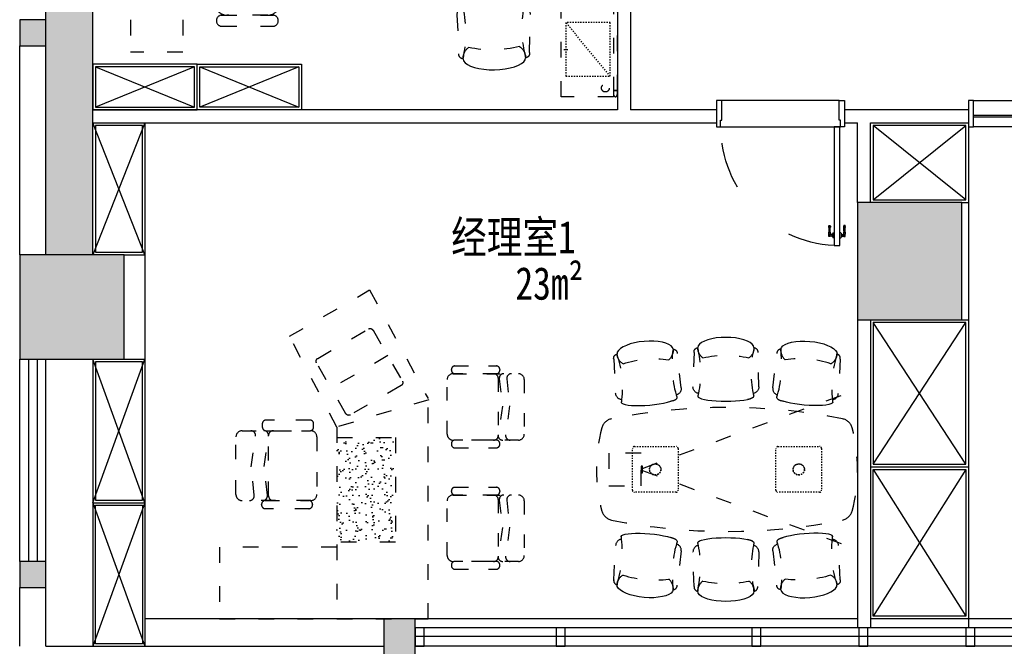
# Model space of a CAD drawing. Header units: millimetres. Extents: x -539149 to -534375, y 505028 to 505469.
# Tile 28 of 135: x -537279 to -537204, y 505133 to 505181. Entities that reach past the tile are written whole.
import ezdxf

# ---------------------------------------------------------------- set-up
doc = ezdxf.new("R2010")
doc.units = ezdxf.units.MM
doc.header["$LTSCALE"] = 10
for name, pattern in [('ACAD_ISO03W100', [30, 12, -18]), ('HIDDEN', [0.375, 0.25, -0.125]), ('HIDDEN2', [0.1875, 0.125, -0.0625])]:
    doc.linetypes.add(name, pattern=pattern)
for name, color, linetype in [('A-建筑-原墙体', 2, 'Continuous'), ('A-建筑-新增墙体', 3, 'Continuous'), ('A-建筑-柱子、剪力墙', 251, 'Continuous'), ('A-建筑-窗户', 4, 'Continuous'), ('B-平面-到顶家具', 30, 'Continuous'), ('B-平面-到顶家具H', 30, 'Continuous'), ('B-平面-到顶装饰造型线', 6, 'Continuous'), ('B-平面-固定家具M', 30, 'Continuous'), ('B-平面-完成面造型线', 6, 'Continuous'), ('B-平面-家具L', 30, 'Continuous'), ('B-平面-活动家具', 30, 'ACAD_ISO03W100'), ('B-平面-门', 4, 'Continuous'), ('B-平面-门洞线', 8, 'Continuous'), ('E-填充', 251, 'Continuous'), ('E-文本', 7, 'Continuous'), ('家具', 1, 'Continuous')]:
    doc.layers.add(name, color=color, linetype=linetype)
doc.styles.add('宋体', font='txt', dxfattribs={"width": 1.1})

# ---------------------------------------------------------------- blocks, each defined once
blk = doc.blocks.new('_FZH')
at = {"layer": 'A-建筑-原墙体'}
blk.add_lwpolyline([(-0.5, -0.5), (0.5, -0.5), (0.5, 0.5), (-0.5, 0.5)], close=True, dxfattribs=at)
at = {"layer": 'A-建筑-柱子、剪力墙'}
blk.add_solid([(-0.5, -0.5), (0.5, -0.5), (-0.5, 0.5), (0.5, 0.5)], dxfattribs=at)
blk = doc.blocks.new('A$C59FD1085')
at = {"layer": 'B-平面-活动家具'}
for p, q in [((143.9, 689.1), (631.3, 689.1)), ((90.6, 53.2), (90.6, 635.9)), ((684.5, 635.9), (684.5, 53.2)), ((393.8, 240.1), (114.3, 281.4)), ((643.4, 277.5), (123.3, 277.5)), ((638.7, 268.2), (393.8, 240.1)), ((396.9, 131), (137.4, 167)), ((639.2, 155.9), (396.9, 131)), ((631.3, 0), (143.9, 0))]:
    blk.add_line(p, q, dxfattribs=at)
at = {"layer": 'B-平面-活动家具', "elevation": 0}
for points in [[(31.9, 224.5), (58.8, 224.5, 0.414214), (90.6, 256.4), (90.6, 629.2, 0.414214), (58.8, 661), (31.9, 661, 0.414214), (0, 629.2), (0, 256.4, 0.414214)], [(721.4, 218.3), (716.4, 218.3, -0.414214), (684.5, 250.1), (684.5, 619.8, -0.414214), (716.4, 651.7), (721.4, 651.7, -0.414214), (753.3, 619.8), (753.3, 250.1, -0.414214)]]:
    blk.add_lwpolyline(points, format="xyb", close=True, dxfattribs=at)
at = {"layer": 'B-平面-活动家具'}
for centre, radius, start, end in [((143.9, 635.9), 53.2, 90, 180), ((631.3, 635.9), 53.2, 0, 90), ((131.7, 318.6), 41.1, 180, 270), ((131.7, 237.3), 41.1, 81.59298, 180), ((643.4, 227.3), 41.1, 0, 96.54133), ((643.4, 318.6), 41.1, 270, 0), ((131.7, 126.3), 41.1, 82.08327, 180), ((643.4, 115), 41.1, 0, 95.87195), ((143.9, 53.2), 53.2, 180, 270), ((631.3, 53.2), 53.2, 270, 0)]:
    blk.add_arc(centre, radius, start, end, dxfattribs=at)
blk = doc.blocks.new('A$C3B08175C')
for p, q in [((68.8, 53.2), (68.8, 635.9)), ((122, 689.1), (609.4, 689.1)), ((662.6, 635.9), (662.6, 53.2)), ((114.1, 533.2), (356.3, 558.1)), ((356.3, 558.1), (615.8, 522)), ((109.9, 456.3), (629.9, 456.3)), ((114.6, 465.6), (359.4, 493.7)), ((359.4, 493.7), (639, 452.4)), ((609.4, 0), (122, 0))]:
    blk.add_line(p, q)
at = {"elevation": 0}
for points in [[(31.9, 470.8), (36.9, 470.8, -0.414214), (68.8, 439), (68.8, 69.3, -0.414214), (36.9, 37.4), (31.9, 37.4, -0.414214), (0, 69.3), (0, 439, -0.414214)], [(699.5, 470.8), (694.5, 470.8, 0.414214), (662.6, 439), (662.6, 69.3, 0.414214), (694.5, 37.4), (699.5, 37.4, 0.414214), (731.4, 69.3), (731.4, 439, 0.414214)]]:
    blk.add_lwpolyline(points, format="xyb", close=True, dxfattribs=at)
for centre, radius, start, end in [((122, 635.9), 53.2, 90, 180), ((609.4, 635.9), 53.2, 0, 90), ((109.9, 574.1), 41.1, 180, 275.87195), ((621.5, 562.8), 41.1, 262.08327, 0), ((109.9, 506.5), 41.1, 180, 276.54133), ((109.9, 415.2), 41.1, 90, 180), ((621.5, 496.5), 41.1, 261.59298, 0), ((621.5, 415.2), 41.1, 0, 90), ((122, 53.2), 53.2, 180, 270), ((609.4, 53.2), 53.2, 270, 0)]:
    blk.add_arc(centre, radius, start, end)
blk = doc.blocks.new('A$C12DB153C')
at = {"layer": 'B-平面-活动家具'}
h = blk.add_hatch(dxfattribs=at)
h.set_pattern_fill('AR-SAND', color=8, scale=2, style=0)
h.set_pattern_definition([(142.5, (66239.76, -1084434.22), (3.2000626, 97.8826475), [0, -77.216, 0, -86.36, 0, -82.55]), (172.5, (66239.76, -1084434.22), (-89.904657, 143.36502), [0, -41.656, 0, -69.596, 0, -26.67]), (212.5, (66302.25, -1084434.22), (-158.198474, 0.287437), [0, -25.4, 0, -91.44, 0, -119.38]), (222.5, (66302.25, -1084434.22), (-152.71129, 44.585865), [0, -12.7, 0, -59.944, 0, -68.58])])
h.paths.add_polyline_path([(1388.4, -250), (1388.4, -700), (588.5, -700.1), (588.4, -250)])
for p, q in [((1679.2, 4.2), (1469.5, -700)), ((2520, -448.3), (1687.1, 0)), ((2165.5, -1062.2), (2520, -448.3)), ((1469.5, -700), (0, -700.1)), ((1469.5, -700), (2165.5, -1062.2))]:
    blk.add_line(p, q, dxfattribs=at)
at = {"layer": 'B-平面-活动家具', "color": 8}
blk.add_line((2017.6, -308.4), (1767.6, -741.4), dxfattribs=at)
at = {"layer": 'B-平面-活动家具'}
blk.add_lwpolyline([(550, -700.1), (550, -1600.1), (0, -1600.1), (0, 0), (1687.1, 0)], dxfattribs=at)
at = {"layer": 'B-平面-活动家具', "color": 8}
blk.add_lwpolyline([(1995.6, -846.4), (2220.6, -456.7, 0.414214), (2211.5, -422.6), (1821.8, -197.6, 0.414214), (1787.6, -206.7), (1562.6, -596.4, 0.414214), (1571.8, -630.6), (1961.5, -855.6, 0.414214)], format="xyb", close=True, dxfattribs=at)
blk.add_lwpolyline([(1388.4, -700), (1388.4, -250), (588.4, -250), (588.5, -700.1)], dxfattribs=at)
at = {"layer": 'B-平面-活动家具', "extrusion": (0, 0, -1)}
for name, p, xscale, yscale, zscale in [('A$C3B08175C', (-1007.8, 145.9), 0.8572799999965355, 0.8572799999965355, -0.8572799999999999), ('A$C3B08175C', (-1937.4, 145.9), 0.8572799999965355, 0.8572799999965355, -0.8572799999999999), ('A$C59FD1085', (-1523, -1473.2), 0.9011699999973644, 0.9011699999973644, -0.90117)]:
    blk.add_blockref(name, p, dxfattribs=dict(at, xscale=xscale, yscale=yscale, zscale=zscale))
blk = doc.blocks.new('A$C063223C6')
for p, q in [((70.8, 483.9), (93.9, 495.9)), ((93.9, 495.9), (122.4, 506.3)), ((122.4, 506.3), (155.5, 514.7)), ((155.5, 514.7), (192, 520.9)), ((192, 520.9), (231, 524.7)), ((231, 524.7), (271.2, 525.9)), ((271.2, 525.9), (311.4, 524.7)), ((311.4, 524.7), (350.3, 520.9)), ((350.3, 520.9), (386.9, 514.7)), ((386.9, 514.7), (419.9, 506.3)), ((419.9, 506.3), (448.4, 495.9)), ((448.4, 495.9), (471.6, 483.9)), ((39.8, 441.8), (43.3, 456.4)), ((43.3, 456.4), (53.7, 470.6)), ((53.7, 470.6), (70.8, 483.9)), ((471.6, 483.9), (488.6, 470.6)), ((488.6, 470.6), (499.1, 456.4)), ((499.1, 456.4), (502.6, 441.8)), ((0, 117.7), (9, 402.5)), ((533.3, 402.5), (542.2, 121.3)), ((43.3, 34.8), (39.8, 42.1)), ((53.7, 27.7), (43.3, 34.8)), ((53.7, 27.7), (70.8, 21)), ((70.8, 21), (53.7, 27.7)), ((70.8, 21), (93.9, 15)), ((93.9, 15), (70.8, 21)), ((122.4, 9.8), (93.9, 15)), ((155.5, 5.6), (122.4, 9.8)), ((192, 2.5), (155.5, 5.6)), ((231, 0.6), (192, 2.5)), ((271.2, 0), (231, 0.6)), ((311.4, 0.6), (271.2, 0)), ((350.3, 2.5), (311.4, 0.6)), ((386.9, 5.6), (350.3, 2.5)), ((419.9, 9.8), (386.9, 5.6)), ((448.4, 15), (419.9, 9.8)), ((471.6, 21), (448.4, 15)), ((488.6, 27.7), (471.6, 21)), ((499.1, 34.8), (488.6, 27.7)), ((502.6, 42.1), (499.1, 34.8))]:
    blk.add_line(p, q)
for centre, major_axis, start_param, end_param in [((43.8, 406.9), (-24.8, 24.8), -0.669275, 0.9117), ((-805.3, 235.7), (866.8, 2.3), -0.201909, 0.236812), ((136.7, 437.7), (-68.6, 68.6), 0.743083, 1.755033), ((405.6, 437.7), (-68.6, 68.6), 2.957356, 3.969306), ((1347.7, 235.7), (-866.8, 1.3), -0.237964, 0.200758), ((498.5, 406.9), (24.8, 24.8), 5.371485, 6.95246), ((271.2, -483.9), (-862.5, 0.7), 4.491854, 4.934483), ((54.6, 117.8), (38.6, 38.6), 2.357414, 3.736594), ((487.7, 117.8), (-38.6, 38.6), 2.546592, 3.991324), ((-875.4, 241.9), (-662.3, 662.3), 3.711975, 3.736026), ((1417.7, 241.9), (-662.3, 662.3), 0.976363, 1.000414)]:
    blk.add_ellipse(centre, major_axis=major_axis, ratio=1, start_param=start_param, end_param=end_param)
blk = doc.blocks.new('HAIMINGSI-2')
at = {"color": 8, "linetype": 'HIDDEN'}
for p, q in [((28717.4, 573383.2), (28717.4, 573703.2)), ((28732.4, 573718.2), (29052.4, 573718.2)), ((29067.4, 573703.2), (29067.4, 573383.2)), ((29817.4, 573383.2), (29817.4, 573703.2)), ((29832.4, 573718.2), (30152.4, 573718.2)), ((30167.4, 573703.2), (30167.4, 573383.2)), ((29052.4, 573368.2), (28732.4, 573368.2)), ((30152.4, 573368.2), (29832.4, 573368.2))]:
    blk.add_line(p, q, dxfattribs=at)
for centre, radius in [((28892.4, 573543.2), 44), ((28892.4, 573543.2), 42), ((28892.4, 573543.2), 42), ((29992.4, 573543.2), 44), ((29992.4, 573543.2), 42), ((29992.4, 573543.2), 42)]:
    blk.add_circle(centre, radius, dxfattribs=at)
for centre, radius, start, end in [((29442.4, 569483.1), 4535.1, 78.73981, 101.26019), ((28578.8, 573833.4), 100, 102.68258, 162.75882), ((30306, 573833.4), 100, 17.24118, 77.31742), ((29712.9, 573543.2), 1270.6, 165.42298, 194.57702), ((29171.8, 573543.2), 1270.6, 345.42298, 14.57702), ((28578.8, 573253.1), 100, 197.24118, 257.31742), ((30306, 573253.1), 100, 282.68258, 342.75882), ((29442.4, 577603.4), 4535.1, 258.73981, 281.26019)]:
    blk.add_arc(centre, radius, start, end)
for centre, start, end in [((28732.4, 573703.2), 90, 180), ((29052.4, 573703.2), 0, 90), ((29832.4, 573703.2), 90, 180), ((30152.4, 573703.2), 0, 90), ((28732.4, 573383.2), 180, 270), ((29052.4, 573383.2), 270, 0), ((29832.4, 573383.2), 180, 270), ((30152.4, 573383.2), 270, 0)]:
    blk.add_arc(centre, 15, start, end, dxfattribs=at)
at = {"xscale": -0.930184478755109, "yscale": 0.9301844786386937, "zscale": 0.9301844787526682}
blk.add_blockref('A$C063223C6', (29686.2, 574065.5), dxfattribs=at)
for p, xscale, yscale, zscale, rotation in [((29101.4, 574058.6), -0.9301844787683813, 0.9301844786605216, 0.9301844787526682, 4.999999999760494), ((29783.3, 574058.6), 0.9301844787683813, 0.9301844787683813, 0.9301844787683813, 355.0000000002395), ((29101.4, 573027.9), 0.9301844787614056, 0.9301844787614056, 0.9301844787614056, 175.0000000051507), ((29783.3, 573027.9), -0.9301844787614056, 0.9301844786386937, 0.9301844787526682, 184.9999999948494), ((29686.2, 573021), 0.930184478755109, 0.930184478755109, 0.930184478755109, 180)]:
    blk.add_blockref('A$C063223C6', p, dxfattribs=dict(xscale=xscale, yscale=yscale, zscale=zscale, rotation=rotation))
blk = doc.blocks.new('A$C50D80CFC')
for p, q in [((225.2, 649.1, 0), (23.6, 434.4, 0)), ((317.4, 678.1, 0), (309.5, 675.3, 0)), ((330.2, 675.7, 0), (317.4, 678.1, 0)), ((330.2, 675.7, 0), (347.6, 668.1, 0)), ((347.6, 668.1, 0), (330.2, 675.7, 0)), ((347.6, 668.1, 0), (368.9, 655.5, 0)), ((368.9, 655.5, 0), (347.6, 668.1, 0)), ((393.5, 638.5, 0), (368.9, 655.5, 0)), ((420.7, 617.4, 0), (393.5, 638.5, 0)), ((449.7, 593, 0), (420.7, 617.4, 0)), ((479.6, 565.9, 0), (449.7, 593, 0)), ((509.4, 537, 0), (479.6, 565.9, 0)), ((538.3, 507.1, 0), (509.4, 537, 0)), ((565.4, 477.3, 0), (538.3, 507.1, 0)), ((589.8, 448.3, 0), (565.4, 477.3, 0)), ((17.4, 383.2, 0), (9.3, 370, 0)), ((610.9, 421.1, 0), (589.8, 448.3, 0)), ((628, 396.4, 0), (610.9, 421.1, 0)), ((640.5, 375.1, 0), (628, 396.4, 0)), ((9.3, 370, 0), (6.6, 352, 0)), ((6.6, 352, 0), (9.3, 329.8, 0)), ((9.3, 329.8, 0), (17.4, 304.1, 0)), ((17.4, 304.1, 0), (30.7, 275.7, 0)), ((648.1, 357.8, 0), (640.5, 375.1, 0)), ((647.8, 337.1, 0), (650.5, 345, 0)), ((650.5, 345, 0), (648.1, 357.8, 0)), ((30.7, 275.7, 0), (48.7, 245.4, 0)), ((48.7, 245.4, 0), (70.9, 214.2, 0)), ((406.9, 51.2, 0), (618.8, 250.2, 0)), ((70.9, 214.2, 0), (96.6, 182.9, 0)), ((96.6, 182.9, 0), (125, 152.6, 0)), ((125, 152.6, 0), (155.3, 124.2, 0)), ((155.3, 124.2, 0), (186.6, 98.5, 0)), ((186.6, 98.5, 0), (217.8, 76.3, 0)), ((217.8, 76.3, 0), (248.1, 58.3, 0)), ((248.1, 58.3, 0), (276.6, 45, 0)), ((276.6, 45, 0), (302.2, 36.9, 0)), ((302.2, 36.9, 0), (324.4, 34.1, 0)), ((324.4, 34.1, 0), (342.4, 36.9, 0)), ((342.4, 36.9, 0), (355.6, 45, 0))]:
    blk.add_line(p, q)
at = {"extrusion": (0, 0, -1)}
for centre, major_axis, start_param, end_param in [((-449.6, 1151.5, 0), (-633.5, 633.5), 2.942374, 3.381096), ((265.1, 609.1, 0), (39.9, 39.9), -1.569576, -0.190397), ((-505.3, 1198.1, 0), (-684.6, 684.6), 2.926577, 2.950628), ((45.9, 405.7, 0), (25.7, 25.7), 3.257716, 4.838691), ((91.3, 315.4, 0), (70.9, 70.9), 4.670073, 5.682024), ((863, 890.6, 0), (-630.4, 630.4), 4.491074, 4.933704), ((1123.9, -422, 0), (-633.5, 633.5), 6.043682, 6.482404), ((581.6, 292.6, 0), (39.9, 39.9), 0.190397, 1.635129), ((1170.5, -477.8, 0), (684.6, 684.6), -1.379832, -1.355781), ((287.8, 118.9, 0), (70.9, 70.9), 0.601161, 1.613112), ((378.2, 73.4, 0), (25.7, 25.7), 1.444494, 3.02547)]:
    blk.add_ellipse(centre, major_axis=major_axis, ratio=1, start_param=start_param, end_param=end_param, dxfattribs=at)
blk = doc.blocks.new('1grjh')
at = {"layer": 'B-平面-活动家具', "elevation": 451}
for points in [[(22796.8, -67373.5), (22796.8, -67347.4, 0.152712), (22791.9, -67330.8, 0.246733), (22781.8, -67325.5, 0.246733), (22771.6, -67330.8, 0.152712), (22766.8, -67347.4), (22766.8, -67373.5), (22796.8, -67373.5)], [(22796.8, -68677.5), (22796.8, -68703.5, -0.152712), (22791.9, -68720.1, -0.246733), (22781.8, -68725.5, -0.246733), (22771.6, -68720.1, -0.152712), (22766.8, -68703.5), (22766.8, -68677.5), (22796.8, -68677.5)], [(22844.8, -68755.5), (22818.7, -68755.5, -0.152712), (22802.1, -68750.6, -0.246733), (22796.8, -68740.5, -0.246733), (22802.1, -68730.3, -0.152712), (22818.7, -68725.5), (22844.8, -68725.5), (22844.8, -68755.5)], [(24148.8, -68755.5), (24174.8, -68755.5, 0.152712), (24191.4, -68750.6, 0.246733), (24196.8, -68740.5, 0.246733), (24191.4, -68730.3, 0.152712), (24174.8, -68725.5), (24148.8, -68725.5), (24148.8, -68755.5)]]:
    blk.add_lwpolyline(points, format="xyb", dxfattribs=at)
for points in [[(22766.8, -68677.5), (22796.8, -68677.5), (22796.8, -67373.5), (22766.8, -67373.5)], [(22844.8, -68725.5), (22844.8, -68755.5), (24148.8, -68755.5), (24148.8, -68725.5)]]:
    blk.add_lwpolyline(points, close=True, dxfattribs=at)
for points in [[(22796.8, -67347.5), (22796.8, -67325.5), (23196.8, -67325.5), (23196.8, -68125.5), (24196.8, -68125.5), (24196.8, -68725.5), (24174.8, -68725.5)], [(22818.7, -68725.5), (22796.7, -68725.5), (22796.7, -68703.5)]]:
    blk.add_lwpolyline(points, dxfattribs=at)
at = {"layer": 'B-平面-活动家具'}
for centre, radius in [((22858.5, -67391.7), 30), ((22858.5, -68659.2), 30), ((24135.1, -68659.2), 30), ((22781.8, -68740.5, 451), 15)]:
    blk.add_circle(centre, radius, dxfattribs=at)
at = {"layer": '家具', "color": 8, "linetype": 'HIDDEN2'}
for p, q in [((22820.8, -67482.7, 451), (23160.8, -67892.7, 451)), ((23176.8, -67687.7, 451), (23144.7, -67687.7, 451))]:
    blk.add_line(p, q, dxfattribs=at)
at = {"layer": '家具', "color": 8, "linetype": 'HIDDEN2', "elevation": 451}
blk.add_lwpolyline([(23160.8, -67892.7), (23160.8, -67482.7), (22820.8, -67482.7), (22820.8, -67892.7)], close=True, dxfattribs=at)
at = {"layer": 'B-平面-活动家具', "rotation": 226.0000000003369}
blk.add_blockref('A$C50D80CFC', (23685.2, -67336, 451), dxfattribs=at)
blk = doc.blocks.new('A$C42307EB7')
at = {"layer": 'B-平面-活动家具'}
h = blk.add_hatch(dxfattribs=at)
h.set_pattern_fill('ANSI31', color=8, scale=50, angle=90, style=0)
h.set_pattern_definition([(135, (-88, -20), (-4.419417, -4.419417), [])])
h.paths.add_polyline_path([(-1288, -20), (-88, -20), (-88, 0), (-1288, 0)])
for p, q in [((-400, 600), (-400, 1450)), ((-400, 1450), (0, 1450)), ((0, 600), (0, 1450)), ((-694.9, 1250), (-1094.1, 1250)), ((-694.9, 1165.2), (-1094.1, 1165.2))]:
    blk.add_line(p, q, dxfattribs=at)
at = {"layer": 'B-平面-活动家具', "color": 8}
for p, q in [((-1052.7, 1132.4), (-736.3, 1132.4)), ((-1107.2, 737.3), (-1107.2, 1077.9)), ((-681.8, 1077.9), (-681.8, 737.3)), ((-736.3, 682.7), (-1052.7, 682.7))]:
    blk.add_line(p, q, dxfattribs=at)
at = {"layer": 'B-平面-活动家具', "color": 251, "extrusion": (0, 0, -1)}
for p, q in [((-1182, 370.9), (-1141, 470.8)), ((-1147.4, 455.2), (-1132.6, 449.2)), ((-919, 379.7), (-1141, 470.8)), ((-1132.6, 449.2), (-1126.2, 464.7)), ((-1117.8, 443.1), (-1111.4, 458.6)), ((-1175.6, 386.4), (-1160.8, 380.3)), ((-1172.9, 393.1), (-950.9, 302)), ((-1160.8, 380.3), (-1167.2, 364.8)), ((-1166.5, 408.6), (-1151.7, 402.5)), ((-1160.8, 380.3), (-1160.8, 380.3)), ((-1145.3, 418.1), (-1160.1, 424.2)), ((-1158.1, 387), (-1151.7, 402.5)), ((-1153.7, 439.7), (-1138.9, 433.6)), ((-1145.3, 418.1), (-1151.7, 402.5)), ((-1151.7, 402.5), (-1136.9, 396.5)), ((-1145.3, 418.1), (-1138.9, 433.6)), ((-1130.5, 412), (-1145.3, 418.1)), ((-1143.3, 380.9), (-1136.9, 396.5)), ((-1138.9, 433.6), (-1124.1, 427.6)), ((-1130.5, 412), (-1136.9, 396.5)), ((-1136.9, 396.5), (-1122.1, 390.4)), ((-1132.6, 449.2), (-1117.8, 443.1)), ((-1130.5, 412), (-1124.1, 427.6)), ((-1115.7, 405.9), (-1130.5, 412)), ((-1128.5, 374.9), (-1122.1, 390.4)), ((-1124.1, 427.6), (-1117.8, 443.1)), ((-1124.1, 427.6), (-1109.3, 421.5)), ((-1109.3, 421.5), (-1124.1, 427.6)), ((-1115.7, 405.9), (-1122.1, 390.4)), ((-1122.1, 390.4), (-1107.3, 384.3)), ((-1103, 437), (-1117.8, 443.1)), ((-1115.7, 405.9), (-1109.3, 421.5)), ((-1100.9, 399.9), (-1115.7, 405.9)), ((-1107.3, 384.3), (-1113.7, 368.8)), ((-1103, 437), (-1109.3, 421.5)), ((-1109.3, 421.5), (-1094.5, 415.4)), ((-1094.5, 415.4), (-1109.3, 421.5)), ((-1100.9, 399.9), (-1107.3, 384.3)), ((-1107.3, 384.3), (-1092.5, 378.3)), ((-1096.6, 452.6), (-1103, 437)), ((-1103, 437), (-969.8, 382.4)), ((-1100.9, 399.9), (-1094.5, 415.4)), ((-1086.1, 393.8), (-1100.9, 399.9)), ((-1098.9, 362.7), (-1092.5, 378.3)), ((-1088.2, 431), (-1094.5, 415.4)), ((-1079.7, 409.3), (-1094.5, 415.4)), ((-1086.1, 393.8), (-1092.5, 378.3)), ((-1092.5, 378.3), (-1077.7, 372.2)), ((-1086.1, 393.8), (-1079.7, 409.3)), ((-1071.3, 387.7), (-1086.1, 393.8)), ((-1064.9, 403.3), (-1079.8, 409.3)), ((-1073.4, 424.9), (-1079.7, 409.3)), ((-1071.3, 387.7), (-1077.7, 372.2)), ((-1071.3, 387.7), (-1064.9, 403.3)), ((-1056.5, 381.7), (-1071.3, 387.7)), ((-1050.2, 397.2), (-1065, 403.3)), ((-1058.6, 418.8), (-1064.9, 403.3)), ((-1056.5, 381.7), (-1062.9, 366.1)), ((-1056.5, 381.7), (-1050.2, 397.2)), ((-1041.7, 375.6), (-1056.5, 381.7)), ((-1035.4, 391.1), (-1050.2, 397.2)), ((-1043.8, 412.7), (-1050.1, 397.2)), ((-1041.7, 375.6), (-1035.4, 391.1)), ((-1020.6, 385.1), (-1035.4, 391.1)), ((-1029, 406.7), (-1035.3, 391.1)), ((-1026.9, 369.5), (-1020.6, 385.1)), ((-1005.8, 379), (-1020.6, 385.1)), ((-1014.2, 400.6), (-1020.5, 385.1)), ((-1012.1, 363.5), (-1005.8, 379)), ((-999.4, 394.5), (-1005.8, 379)), ((-991, 372.9), (-1005.8, 379)), ((-984.6, 388.5), (-991, 372.9)), ((-969.8, 382.4), (-976.2, 366.9)), ((-963.4, 397.9), (-969.8, 382.4)), ((-955, 376.3), (-969.8, 382.4)), ((-955, 376.3), (-948.6, 391.9)), ((-950.9, 302), (-919, 379.7)), ((-933.8, 385.8), (-940.2, 370.3)), ((-1186.2, 360), (-1183.8, 365.9)), ((-1186.2, 360), (-905.2, 244.7)), ((-1183.8, 365.9), (-902.8, 250.6)), ((-1182, 370.9), (-1167.2, 364.8)), ((-1182, 370.9), (-1167.2, 364.8)), ((-1146, 374.3), (-1152.4, 358.7)), ((-1152.4, 358.7), (-841.5, 231.2)), ((-1146, 374.3), (-953.6, 295.3)), ((-1131.2, 368.2), (-1137.6, 352.7)), ((-1116.4, 362.1), (-1122.8, 346.6)), ((-1101.6, 356.1), (-1108, 340.5)), ((-1086.8, 350), (-1093.2, 334.4)), ((-1084.1, 356.6), (-1077.7, 372.2)), ((-1072, 343.9), (-1078.4, 328.4)), ((-1077.7, 372.2), (-1062.9, 366.1)), ((-1069.3, 350.6), (-1062.9, 366.1)), ((-1057.2, 337.8), (-1063.6, 322.3)), ((-1062.9, 366.1), (-1048.1, 360)), ((-1054.5, 344.5), (-1048.1, 360)), ((-1042.4, 331.8), (-1048.8, 316.2)), ((-1041.7, 375.6), (-1048.1, 360)), ((-1048.1, 360), (-1033.3, 354)), ((-1026.9, 369.5), (-1041.7, 375.6)), ((-1039.7, 338.4), (-1033.3, 354)), ((-1027.6, 325.7), (-1034, 310.2)), ((-1026.9, 369.5), (-1033.3, 354)), ((-1033.3, 354), (-1018.5, 347.9)), ((-1012.1, 363.4), (-1026.9, 369.5)), ((-1024.9, 332.4), (-1018.5, 347.9)), ((-1019.2, 304.1), (-1012.8, 319.6)), ((-1012.1, 363.5), (-1018.5, 347.9)), ((-1018.5, 347.9), (-1003.7, 341.8)), ((-997.3, 357.4), (-1012.1, 363.5)), ((-1010.1, 326.3), (-1003.7, 341.8)), ((-998, 313.6), (-1004.4, 298)), ((-997.3, 357.4), (-1003.7, 341.8)), ((-1003.7, 341.8), (-988.9, 335.8)), ((-997.3, 357.4), (-991, 372.9)), ((-997.3, 357.4), (-982.5, 351.3)), ((-982.5, 351.3), (-997.3, 357.4)), ((-995.3, 320.2), (-988.9, 335.8)), ((-976.2, 366.9), (-991, 372.9)), ((-983.2, 307.5), (-989.6, 291.9)), ((-982.5, 351.3), (-988.9, 335.8)), ((-988.9, 335.8), (-974.1, 329.7)), ((-982.5, 351.3), (-976.2, 366.9)), ((-967.7, 345.2), (-982.5, 351.3)), ((-980.5, 314.2), (-974.1, 329.7)), ((-961.4, 360.8), (-976.2, 366.9)), ((-967.7, 345.2), (-974.1, 329.7)), ((-974.1, 329.7), (-959.3, 323.6)), ((-961.4, 360.8), (-967.7, 345.2)), ((-967.7, 345.2), (-952.9, 339.2)), ((-959.3, 323.6), (-965.7, 308.1)), ((-961.4, 360.8), (-946.6, 354.7)), ((-959.3, 323.6), (-952.9, 339.2)), ((-944.5, 317.6), (-959.3, 323.6)), ((-940.2, 370.3), (-955, 376.3)), ((-952.6, 276.8), (-911.6, 376.7)), ((-946.6, 354.7), (-940.2, 370.3)), ((-946.6, 354.7), (-931.8, 348.6)), ((-929.3, 329.3), (-942, 298.4)), ((-925.4, 364.2), (-940.2, 370.3)), ((-920.8, 307.8), (-935.6, 313.9)), ((-914.5, 323.2), (-929.3, 329.3)), ((-927.2, 292.3), (-914.5, 323.2)), ((-912.1, 322.2), (-924.8, 291.3)), ((-903.6, 300.8), (-918.4, 306.8)), ((-916.5, 360.7), (-910.1, 376.1)), ((-901.7, 354.6), (-916.5, 360.7)), ((-897.3, 316.1), (-912.1, 322.2)), ((-911.6, 376.7), (-800.6, 331.1)), ((-910, 285.2), (-897.3, 316.1)), ((-895.1, 315.2), (-907.7, 284.3)), ((-905.6, 338.2), (-892.9, 369)), ((-890.8, 332.1), (-905.6, 338.2)), ((-895.3, 370), (-901.7, 354.6)), ((-900.8, 255.5), (-859.8, 355.4)), ((-884.4, 347.5), (-899.2, 353.6)), ((-880.3, 309.1), (-895.1, 315.2)), ((-892.9, 278.2), (-880.3, 309.1)), ((-878.1, 362.9), (-890.8, 332.1)), ((-882.2, 346.6), (-875.9, 362)), ((-867.4, 340.5), (-882.2, 346.6)), ((-878.9, 308.8), (-819.7, 284.5)), ((-876.8, 271.6), (-851.3, 333.8)), ((-872.5, 324.3), (-813.3, 300)), ((-861, 355.9), (-867.4, 340.5)), ((-866.1, 339.9), (-806.9, 315.6)), ((-862, 265.6), (-830.2, 343.3)), ((-847.2, 259.5), (-815.4, 337.2)), ((-841.5, 231.2), (-800.6, 331.1)), ((-974.8, 285.9), (-968.4, 301.4)), ((-960, 279.8), (-953.6, 295.3)), ((-944.7, 291.7), (-951.1, 276.2)), ((-929.9, 285.6), (-944.7, 291.7)), ((-942, 298.4), (-927.2, 292.3)), ((-936.3, 270.1), (-929.9, 285.6)), ((-927.5, 284.6), (-933.9, 269.1)), ((-912.7, 278.6), (-927.5, 284.6)), ((-924.8, 291.3), (-910, 285.2)), ((-919.1, 263), (-912.7, 278.6)), ((-910.5, 277.7), (-916.8, 262.1)), ((-895.7, 271.6), (-910.5, 277.7)), ((-907.7, 284.3), (-892.9, 278.2)), ((-905.2, 244.7), (-902.8, 250.6)), ((-902, 256), (-895.7, 271.6)), ((-886.6, 293.8), (-901.4, 299.8)), ((-891.6, 277.7), (-832.4, 253.4)), ((-885.3, 293.3), (-826.1, 269)), ((-625.7, 270.2), (-626.4, 270.5))]:
    blk.add_line(p, q, dxfattribs=at)
at = {"layer": 'B-平面-活动家具', "color": 251, "linetype": 'ByBlock', "extrusion": (0, 0, -1)}
for p, q in [((-620.2, 212.4), (-670.9, 233.2)), ((-677.5, 196.2), (-669.2, 216.4)), ((-669.2, 216.4), (-659.6, 212.4)), ((-659.6, 212.4), (-668.3, 191.2)), ((-660, 187.7), (-654.4, 201.4)), ((-656.2, 202.1), (-652, 212.2)), ((-652.5, 200.6), (-656.2, 202.1)), ((-648.4, 210.7), (-652.5, 200.6)), ((-652, 212.2), (-648.4, 210.7)), ((-642.9, 205.6), (-651.6, 184.3)), ((-650.2, 211.5), (-645.6, 222.8)), ((-633.3, 201.6), (-642.9, 205.6)), ((-641.5, 181.5), (-633.3, 201.6))]:
    blk.add_line(p, q, dxfattribs=at)
at = {"layer": 'B-平面-活动家具'}
blk.add_lwpolyline([(-1052.7, 650, -0.414214), (-1140, 737.3), (-1140, 1077.9, -0.414214), (-1052.7, 1165.2), (-736.3, 1165.2, -0.414214), (-649, 1077.9), (-649, 737.3, -0.414214), (-736.3, 650)], format="xyb", close=True, dxfattribs=at)
for points in [[(-1140, 1077.9, 0.755802), (-1194.5, 1077.9), (-1194.5, 737.3, 0.755802), (-1140, 737.3)], [(-649, 1077.9, -0.755802), (-594.5, 1077.9), (-594.5, 737.3, -0.755802), (-649, 737.3)]]:
    blk.add_lwpolyline(points, format="xyb", dxfattribs=at)
for points in [[(-1400, 600), (-1400, 0), (0, 0), (0, 600)], [(-1288, -20), (-88, -20), (-88, 0), (-1288, 0)]]:
    blk.add_lwpolyline(points, close=True, dxfattribs=at)
at = {"layer": 'B-平面-活动家具', "extrusion": (0, 0, -1)}
for points in [[(1145.4, 481.2), (790.1, 335.5), (841.7, 209.7), (1197, 355.4)], [(1241, 148.9), (1235.7, 176.9), (839.4, 102.6), (844.7, 74.5)]]:
    blk.add_lwpolyline(points, close=True, dxfattribs=at)
blk.add_lwpolyline([(832.5, 232.2), (810, 223, 0.123106), (769.5, 193.2), (724, 150.5, -0.512526), (673.8, 153.9), (660, 187.7)], format="xyb", dxfattribs=at)
blk.add_lwpolyline([(626.4, 270.5, -0.414214), (661.6, 255.8), (680.2, 210.6, -0.414214), (672.8, 193), (647.1, 182.5, -0.414214), (629.5, 189.8), (611, 235, -0.422395)], format="xyb", close=True, dxfattribs=at)
blk.add_lwpolyline([(1195.7, 140.4), (1178.8, 115.9), (915.7, 66.6), (890, 83)], dxfattribs=at)
at = {"layer": 'B-平面-活动家具'}
for centre, start, end in [((-1089.2, 1207.6), 96.56874, 263.43126), ((-699.8, 1207.6), 276.56874, 83.43126)]:
    blk.add_arc(centre, 42.7, start, end, dxfattribs=at)
at = {"layer": 'B-平面-活动家具', "color": 8}
for centre, start, end in [((-1052.7, 1077.9), 90, 180), ((-736.3, 1077.9), 0, 90), ((-1052.7, 737.3), 180, 270), ((-736.3, 737.3), 270, 0)]:
    blk.add_arc(centre, 54.5, start, end, dxfattribs=at)
at = {"layer": 'B-平面-活动家具', "extrusion": (0, 0, -1)}
for start, end in [(10.6234, 190.6234), (222.73666, 338.51014)]:
    blk.add_arc((1037.6, 139.8), 93.1, start, end, dxfattribs=at)
at = {"layer": 'B-平面-活动家具', "color": 8, "extrusion": (0, 0, -1)}
for radius, start, end in [(79.3, 10.6234, 190.6234), (20.5, 10.6234, 190.6234), (79.3, 229.25359, 331.99321)]:
    blk.add_arc((1037.6, 139.8), radius, start, end, dxfattribs=at)
blk = doc.blocks.new('*U29')
at = {"layer": 'B-平面-到顶家具H', "color": 8}
for p, q in [((20, -20), (780, -330)), ((780, -20), (20, -330))]:
    blk.add_line(p, q, dxfattribs=at)
at = {"layer": 'B-平面-到顶家具H'}
blk.add_lwpolyline([(0, 0), (0, -350), (800, -350), (800, 0)], close=True, dxfattribs=at)
at = {"layer": 'B-平面-到顶家具H', "color": 8}
blk.add_lwpolyline([(20, -20), (20, -330), (780, -330), (780, -20)], close=True, dxfattribs=at)
blk = doc.blocks.new('A$C47AD6A62')
at = {"layer": 'B-平面-门', "color": 8}
for p, q in [((-4, 0), (-4, -30)), ((4, 0), (4, -30)), ((-4, -30), (-1, -30)), ((-1, -3.9), (-1, -30)), ((1, -3.9), (1, -30)), ((1, -30), (4, -30))]:
    blk.add_line(p, q, dxfattribs=at)
blk.add_circle((0, 0), 4, dxfattribs=at)
blk = doc.blocks.new('*E81')
at = {"layer": 'B-平面-到顶家具H'}
for p, q in [((1460, 130), (5310, 130)), ((5310, -70), (1460, -70))]:
    blk.add_line(p, q, dxfattribs=at)
at = {"layer": 'B-平面-完成面造型线'}
for p, q in [((1420, 60), (1020, 60)), ((1420, 0), (1020, 0))]:
    blk.add_line(p, q, dxfattribs=at)
at = {"layer": 'B-平面-完成面造型线', "color": 4}
for p, q in [((1460, 56), (5310, 56)), ((1460, 44), (5310, 44))]:
    blk.add_line(p, q, dxfattribs=at)
at = {"layer": 'B-平面-完成面造型线'}
for points in [[(0, 130), (40, 130), (40, -70), (0, -70)], [(1420, 130), (1460, 130), (1460, -70), (1420, -70)], [(5350, 130), (5310, 130), (5310, -70), (5350, -70)]]:
    blk.add_lwpolyline(points, close=True, dxfattribs=at)
for points in [[(80, 15), (80, 0), (40, 0), (40, 60), (60, 60), (60, 50), (70, 50), (70, 15), (80, 15)], [(980, 15), (980, 0), (1020, 0), (1020, 60), (1000, 60), (1000, 50), (990, 50), (990, 15), (980, 15)]]:
    blk.add_lwpolyline(points, dxfattribs=at)
at = {"layer": 'B-平面-门', "color": 8}
for p, q in [((36.5, 886.5), (36.5, 870.5)), ((47.3, 886.5), (36.5, 886.5)), ((47.3, 886.5), (47.3, 870.5)), ((59.8, 870.7), (59.8, 886.3)), ((64.8, 886.5), (60, 886.5)), ((64.8, 870.5), (60, 870.5)), ((64.8, 869.5), (64.8, 887.5)), ((65.8, 888.6), (66.2, 888.6)), ((66.2, 868.4), (65.8, 868.4)), ((67.8, 862.4), (67.8, 894.6)), ((76.5, 896.6), (69.8, 896.6)), ((69.8, 860.4), (76.5, 860.4)), ((76.5, 896.6), (76.5, 860.4)), ((126.5, 896.6), (133.2, 896.6)), ((126.5, 896.6), (126.5, 860.4)), ((133.2, 860.4), (126.5, 860.4)), ((135.2, 862.4), (135.2, 894.6)), ((137.2, 888.6), (136.8, 888.6)), ((136.8, 868.4), (137.2, 868.4)), ((138.2, 869.5), (138.2, 887.5)), ((138.2, 886.5), (143, 886.5)), ((138.2, 870.5), (143, 870.5)), ((143.2, 870.7), (143.2, 886.3)), ((155.7, 886.5), (155.7, 870.5)), ((155.7, 886.5), (166.5, 886.5)), ((166.5, 886.5), (166.5, 870.5)), ((36.5, 803.7), (47.3, 803.7)), ((166.5, 803.7), (155.7, 803.7))]:
    blk.add_line(p, q, dxfattribs=at)
at = {"layer": 'B-平面-门'}
blk.add_lwpolyline([(126.5, 64.5), (126.5, 958.5), (106.5, 958.5), (106.5, 966.5), (76.5, 966.5), (76.5, 56.5), (106.5, 56.5), (106.5, 64.5), (126.5, 64.5)], dxfattribs=at)
at = {"layer": 'B-平面-门', "color": 8}
for points in [[(59.8, 886.1, -0.311671), (58.1, 884.1), (47.3, 884.1)], [(59.8, 870.6, 0.34884), (58.1, 872.9), (47.3, 872.9)], [(143.2, 886.1, 0.311671), (144.9, 884.1), (155.7, 884.1)], [(143.2, 870.6, -0.34884), (144.9, 872.9), (155.7, 872.9)], [(36.3, 805.8, -0.28759), (34.5, 809.9, 0.060586), (35.2, 816.7, -0.212877), (35.9, 817.4)], [(47.5, 805.8, 0.28759), (49.3, 809.9, -0.060586), (48.6, 816.7, 0.212877), (47.9, 817.4)], [(155.5, 805.8, -0.28759), (153.7, 809.9, 0.060586), (154.4, 816.7, -0.212877), (155.1, 817.4)], [(166.7, 805.8, 0.28759), (168.5, 809.9, -0.060586), (167.8, 816.7, 0.212877), (167.1, 817.4)]]:
    blk.add_lwpolyline(points, format="xyb", dxfattribs=at)
at = {"layer": 'B-平面-门', "color": 8, "linetype": 'ACAD_ISO03W100', "ltscale": 3}
blk.add_arc((72.5, 54), 913.1, 0.15687, 87.86613, dxfattribs=at)
at = {"layer": 'B-平面-门', "color": 8}
for centre, radius, start, end in [((317.6, 826.2), 282, 174.15165, 184.57754), ((20.7, 862.1), 17.8, 336.17748, 28.0384), ((-16.9, 860.8), 54.2, 353.74435, 10.15671), ((63.1, 862.1), 17.8, 151.9616, 203.82252), ((100.7, 860.8), 54.2, 169.84329, 186.25565), ((-233.8, 826.2), 282, 355.42246, 5.84835), ((-605.9, 834.9), 654.2, 3.11282, 3.12012), ((60, 886.3), 0.201, 90, 180), ((60, 870.7), 0.201, 180, 270), ((65.8, 887.5), 1.01, 90, 180), ((65.8, 869.5), 1.01, 180, 270), ((66.2, 890.2), 1.61, 270, 0), ((66.2, 866.8), 1.61, 0, 90), ((69.8, 894.6), 2.01, 90, 180), ((69.8, 862.4), 2.01, 180, 270), ((133.2, 894.6), 2.01, 0, 90), ((133.2, 862.4), 2.01, 270, 0), ((136.8, 890.2), 1.61, 180, 270), ((136.8, 866.8), 1.61, 90, 180), ((137.2, 887.5), 1.01, 0, 90), ((137.2, 869.5), 1.01, 270, 0), ((143, 886.3), 0.201, 0, 90), ((143, 870.7), 0.201, 270, 0), ((436.8, 826.2), 282, 174.15165, 184.57754), ((808.9, 834.9), 654.2, 176.87988, 176.88718), ((139.9, 862.1), 17.8, 336.17748, 28.0384), ((102.3, 860.8), 54.2, 353.74435, 10.15671), ((182.3, 862.1), 17.8, 151.9616, 203.82252), ((219.9, 860.8), 54.2, 169.84329, 186.25565), ((-114.6, 826.2), 282, 355.42246, 5.84835)]:
    blk.add_arc(centre, radius, start, end, dxfattribs=at)
blk.add_blockref('A$C47AD6A62', (72.5, 54))
blk = doc.blocks.new('sdtst')
at = {"layer": 'B-平面-门', "color": 8}
for p, q in [((862.1, -131), (873, -131)), ((987.2, -131), (976.3, -131)), ((862.1, -213.8), (862.1, -197.8)), ((873, -213.8), (862.1, -213.8)), ((873, -213.8), (873, -197.8)), ((885.5, -198), (885.5, -213.6)), ((890.5, -197.8), (885.7, -197.8)), ((890.5, -213.8), (885.7, -213.8)), ((890.5, -196.8), (890.5, -214.9)), ((891.9, -195.8), (891.5, -195.8)), ((891.5, -215.9), (891.9, -215.9)), ((893.5, -189.7), (893.5, -221.9)), ((895.5, -187.7), (902.2, -187.7)), ((902.2, -223.9), (895.5, -223.9)), ((902.2, -223.9), (902.2, -187.7)), ((953.9, -187.7), (947.2, -187.7)), ((947.2, -223.9), (947.2, -187.7)), ((947.2, -223.9), (953.9, -223.9)), ((955.9, -189.7), (955.9, -221.9)), ((957.5, -195.8), (957.9, -195.8)), ((957.9, -215.9), (957.5, -215.9)), ((958.9, -196.8), (958.9, -214.9)), ((958.9, -197.8), (963.7, -197.8)), ((958.9, -213.8), (963.7, -213.8)), ((963.9, -198), (963.9, -213.6)), ((976.3, -213.8), (976.3, -197.8)), ((976.3, -213.8), (987.2, -213.8)), ((987.2, -213.8), (987.2, -197.8))]:
    blk.add_line(p, q, dxfattribs=at)
for points in [[(862, -133.2, 0.28759), (860.2, -137.2, -0.060586), (860.9, -144, 0.212877), (861.6, -144.7)], [(873.2, -133.2, -0.28759), (875, -137.2, 0.060586), (874.3, -144, -0.212877), (873.6, -144.7)], [(976.2, -133.2, 0.28759), (974.4, -137.2, -0.060586), (975.1, -144, 0.212877), (975.8, -144.7)], [(987.4, -133.2, -0.28759), (989.2, -137.2, 0.060586), (988.4, -144, -0.212877), (987.8, -144.7)], [(885.5, -197.9, -0.34884), (883.8, -200.2), (873, -200.2)], [(885.5, -213.4, 0.311671), (883.8, -211.4), (873, -211.4)], [(963.9, -197.9, 0.34884), (965.6, -200.2), (976.3, -200.2)], [(963.9, -213.4, -0.311671), (965.6, -211.4), (976.3, -211.4)]]:
    blk.add_lwpolyline(points, format="xyb", dxfattribs=at)
for centre, radius, start, end in [((1143.3, -153.5), 282, 175.42246, 185.84835), ((591.9, -153.5), 282, 354.15165, 4.57754), ((1257.5, -153.5), 282, 175.42246, 185.84835), ((706.1, -153.5), 282, 354.15165, 4.57754), ((846.4, -189.4), 17.8, 331.9616, 23.82252), ((808.8, -188.1), 54.2, 349.84329, 6.25565), ((888.8, -189.4), 17.8, 156.17748, 208.0384), ((926.4, -188.1), 54.2, 173.74435, 190.15671), ((219.8, -162.2), 654.2, 356.87988, 356.88718), ((885.7, -198), 0.201, 90, 180), ((885.7, -213.6), 0.201, 180, 270), ((891.5, -196.8), 1.01, 90, 180), ((891.5, -214.9), 1.01, 180, 270), ((891.9, -194.1), 1.61, 270, 0), ((891.9, -217.5), 1.61, 0, 90), ((895.5, -189.7), 2.01, 90, 180), ((895.5, -221.9), 2.01, 180, 270), ((953.9, -189.7), 2.01, 0, 90), ((953.9, -221.9), 2.01, 270, 0), ((957.5, -194.1), 1.61, 180, 270), ((957.5, -217.5), 1.61, 90, 180), ((957.9, -196.8), 1.01, 0, 90), ((957.9, -214.9), 1.01, 270, 0), ((963.7, -198), 0.201, 0, 90), ((963.7, -213.6), 0.201, 270, 0), ((960.6, -189.4), 17.8, 331.9616, 23.82252), ((923, -188.1), 54.2, 349.84329, 6.25565), ((1629.6, -162.2), 654.2, 183.11282, 183.12012), ((1003, -189.4), 17.8, 156.17748, 208.0384), ((1040.6, -188.1), 54.2, 173.74435, 190.15671)]:
    blk.add_arc(centre, radius, start, end, dxfattribs=at)
blk = doc.blocks.new('*U38')
at = {"layer": 'B-平面-完成面造型线'}
for points in [[(-940, 80), (-940, -70), (-980, -70), (-980, 130), (-950, 130), (-950, 80), (-940, 80)], [(-40, 80), (-40, -70), (0, -70), (0, 130), (-30, 130), (-30, 80), (-40, 80)]]:
    blk.add_lwpolyline(points, dxfattribs=at)
at = {"layer": 'B-平面-门'}
blk.add_lwpolyline([(-35, 1040), (-35, 130), (-80, 130), (-80, 1040)], close=True, dxfattribs=at)
at = {"layer": 'B-平面-门', "color": 8, "linetype": 'ACAD_ISO03W100', "ltscale": 3}
blk.add_arc((-35, 130), 911.1, 92.831, 180, dxfattribs=at)
at = {"layer": 'B-平面-门洞线', "color": 8}
for p, q in [((-950, 130), (-30, 130)), ((-40, -70), (-940, -70))]:
    blk.add_line(p, q, dxfattribs=at)
at = {"layer": 'B-平面-门', "extrusion": (0, 0, -1), "zscale": -1, "rotation": 180}
blk.add_blockref('sdtst', (982.2, 756.1), dxfattribs=at)

msp = doc.modelspace()

# ---------------------------------------------------------------- hatches: boundary and pattern name
at = {"layer": 'E-填充', "ltscale": 0.01}
for points in [[(-537273.773, 505188.899), (-537273.773, 505193.699), (-537277.373, 505193.699), (-537277.373, 505188.899), (-537277.373, 505162.699), (-537273.773, 505162.699)], [(-537279.373, 505180.699), (-537279.373, 505178.699), (-537277.373, 505178.699), (-537277.373, 505180.699)], [(-537279.373, 505139.199), (-537279.373, 505137.199), (-537277.373, 505137.199), (-537277.373, 505139.199)], [(-537251.473, 505134.799), (-537251.473, 505130.699), (-537249.073, 505130.699), (-537249.073, 505134.799)]]:
    msp.add_hatch(color=256, dxfattribs=at).paths.add_polyline_path(points)

# ---------------------------------------------------------------- linework, layer by layer
at = {"layer": 'A-建筑-原墙体', "ltscale": 0.01}
for p, q in [((-537277.373, 505180.699, 0.069), (-537277.373, 505193.799, 0.069)), ((-537273.773, 505162.699, 0.069), (-537273.773, 505193.799, 0.069)), ((-537279.373, 505180.699, 0.069), (-537279.373, 505178.699, 0.069)), ((-537277.373, 505180.699, 0.069), (-537279.373, 505180.699, 0.069)), ((-537277.373, 505178.699, 0.069), (-537277.373, 505180.699, 0.069)), ((-537279.373, 505162.699, 0.069), (-537279.373, 505178.699, 0.069)), ((-537279.373, 505178.699, 0.069), (-537277.373, 505178.699, 0.069)), ((-537277.373, 505162.699, 0.069), (-537277.373, 505178.699, 0.069)), ((-537279.373, 505139.199, 0.069), (-537279.373, 505137.199, 0.069)), ((-537277.373, 505139.199, 0.069), (-537279.373, 505139.199, 0.069)), ((-537277.373, 505137.199, 0.069), (-537277.373, 505139.199, 0.069)), ((-537279.373, 505132.699, 0.069), (-537279.373, 505137.199, 0.069)), ((-537279.373, 505137.199, 0.069), (-537277.373, 505137.199, 0.069)), ((-537277.373, 505132.699, 0.069), (-537277.373, 505137.199, 0.069)), ((-537251.473, 505134.799, 0.069), (-537251.473, 505130.699, 0.069)), ((-537249.073, 505134.799, 0.069), (-537251.473, 505134.799, 0.069)), ((-537249.073, 505130.699, 0.069), (-537249.073, 505134.799, 0.069)), ((-537277.373, 505132.699, 0.069), (-537251.473, 505132.699, 0.069))]:
    msp.add_line(p, q, dxfattribs=at)
at = {"layer": 'A-建筑-新增墙体', "ltscale": 0.01}
for p, q in [((-537233.573, 505189.699, 0.069), (-537233.573, 505173.799, 0.069)), ((-537232.573, 505188.699, 0.069), (-537232.573, 505173.799, 0.069)), ((-537233.573, 505173.799, 0.069), (-537273.773, 505173.799, 0.069)), ((-537225.973, 505173.799, 0.069), (-537232.573, 505173.799, 0.069)), ((-537225.973, 505173.799, 0.069), (-537225.973, 505172.799, 0.069)), ((-537206.673, 505173.799, 0.069), (-537216.173, 505173.799, 0.069)), ((-537216.173, 505173.799, 0.069), (-537216.173, 505172.799, 0.069)), ((-537206.673, 505173.799, 0.069), (-537206.673, 505172.799, 0.069)), ((-537273.773, 505172.799, 0.069), (-537225.973, 505172.799, 0.069)), ((-537216.173, 505172.799, 0.069), (-537215.173, 505172.799, 0.069)), ((-537215.173, 505166.699, 0.069), (-537215.173, 505172.799, 0.069)), ((-537214.173, 505172.799, 0.069), (-537206.673, 505172.799, 0.069)), ((-537214.173, 505166.699, 0.069), (-537214.173, 505172.799, 0.069)), ((-537215.173, 505157.699, 0.069), (-537215.173, 505134.129, 0.069)), ((-537214.173, 505157.699, 0.069), (-537214.173, 505134.129, 0.069))]:
    msp.add_line(p, q, dxfattribs=at)
at = {"layer": 'A-建筑-窗户', "ltscale": 0.01}
for p, q in [((-537279.373, 505139.199, 0.069), (-537279.373, 505154.699, 0.069)), ((-537278.707, 505154.699, 0.069), (-537278.707, 505139.199, 0.069)), ((-537278.04, 505154.699, 0.069), (-537278.04, 505139.199, 0.069)), ((-537277.373, 505139.199, 0.069), (-537277.373, 505154.699, 0.069)), ((-537122.273, 505134.109, 0.069), (-537249.073, 505134.109, 0.069)), ((-537122.873, 505133.449, 0.069), (-537249.073, 505133.449, 0.069)), ((-537122.273, 505132.709, 0.069), (-537249.073, 505132.709, 0.069))]:
    msp.add_line(p, q, dxfattribs=at)
at = {"layer": 'A-建筑-窗户', "ltscale": 0.01, "elevation": 0.069}
for points in [[(-537249.073, 505132.709), (-537248.373, 505132.709), (-537248.373, 505134.109), (-537249.073, 505134.109)], [(-537238.273, 505132.709), (-537237.573, 505132.709), (-537237.573, 505134.109), (-537238.273, 505134.109)], [(-537223.273, 505132.709), (-537222.573, 505132.709), (-537222.573, 505134.109), (-537223.273, 505134.109)], [(-537215.073, 505132.709), (-537214.373, 505132.709), (-537214.373, 505134.109), (-537215.073, 505134.109)], [(-537206.873, 505132.709), (-537206.173, 505132.709), (-537206.173, 505134.109), (-537206.873, 505134.109)]]:
    msp.add_lwpolyline(points, close=True, dxfattribs=at)
at = {"layer": 'B-平面-到顶家具', "color": 8, "ltscale": 0.01}
for p, q in [((-537269.773, 505162.699, 0.069), (-537273.773, 505172.799, 0.069)), ((-537269.773, 505172.799, 0.069), (-537273.773, 505162.699, 0.069)), ((-537213.973, 505166.899, 0.069), (-537206.873, 505172.599, 0.069)), ((-537206.873, 505166.899, 0.069), (-537213.973, 505172.599, 0.069)), ((-537207.173, 505166.699, 0.069), (-537206.673, 505166.699, 0.069)), ((-537213.973, 505146.649, 0.069), (-537206.873, 505157.499, 0.069)), ((-537206.873, 505146.649, 0.069), (-537213.973, 505157.499, 0.069)), ((-537207.173, 505157.699, 0.069), (-537206.673, 505157.699, 0.069)), ((-537269.773, 505143.699, 0.069), (-537273.773, 505154.699, 0.069)), ((-537273.773, 505143.699, 0.069), (-537269.773, 505154.699, 0.069)), ((-537214.173, 505146.449, 0.069), (-537206.673, 505146.449, 0.069)), ((-537213.973, 505146.249, 0.069), (-537206.873, 505134.999, 0.069)), ((-537206.873, 505146.249, 0.069), (-537213.973, 505134.999, 0.069)), ((-537273.773, 505143.699, 0.069), (-537269.773, 505143.699, 0.069)), ((-537269.773, 505143.699, 0.069), (-537273.773, 505132.699, 0.069)), ((-537273.773, 505143.699, 0.069), (-537269.773, 505132.699, 0.069))]:
    msp.add_line(p, q, dxfattribs=at)
at = {"layer": 'B-平面-到顶家具', "ltscale": 0.01}
for p, q in [((-537269.773, 505172.799, 0.069), (-537269.773, 505132.699, 0.069)), ((-537206.673, 505172.499, 0.069), (-537206.673, 505134.129, 0.069)), ((-537271.373, 505162.699, 0.069), (-537269.773, 505162.699, 0.069)), ((-537273.773, 505154.699, 0.069), (-537273.773, 505132.699, 0.069)), ((-537271.373, 505154.699, 0.069), (-537269.773, 505154.699, 0.069))]:
    msp.add_line(p, q, dxfattribs=at)
at = {"layer": 'B-平面-到顶家具', "color": 8, "ltscale": 0.01, "elevation": 0.069}
for points in [[(-537273.573, 505162.899), (-537269.973, 505162.899), (-537269.973, 505172.599), (-537273.573, 505172.599)], [(-537206.873, 505172.599), (-537213.973, 505172.599), (-537213.973, 505166.899), (-537207.173, 505166.899), (-537206.873, 505166.899)], [(-537206.873, 505157.499), (-537213.973, 505157.499), (-537213.973, 505146.649), (-537207.173, 505146.649), (-537206.873, 505146.649)], [(-537273.573, 505143.899), (-537269.973, 505143.899), (-537269.973, 505154.499), (-537273.573, 505154.499)], [(-537206.873, 505134.999), (-537213.973, 505134.999), (-537213.973, 505146.249), (-537207.173, 505146.249), (-537206.873, 505146.249)], [(-537273.573, 505143.499), (-537269.973, 505143.499), (-537269.973, 505132.899), (-537273.573, 505132.899)]]:
    msp.add_lwpolyline(points, close=True, dxfattribs=at)
at = {"layer": 'B-平面-到顶装饰造型线', "ltscale": 0.01}
msp.add_line((-537251.473, 505134.799, 0.069), (-537269.773, 505134.799, 0.069), dxfattribs=at)
at = {"layer": 'B-平面-家具L', "ltscale": 0.01}
for p, q in [((-537215.173, 505134.799, 0.069), (-537249.073, 505134.799, 0.069)), ((-537122.673, 505134.799, 0.069), (-537214.173, 505134.799, 0.069))]:
    msp.add_line(p, q, dxfattribs=at)
at = {"layer": 'B-平面-活动家具', "ltscale": 0.01}
for p, q in [((-537231.639, 505146.327, 0.069), (-537215.173, 505152.384, 0.069)), ((-537231.639, 505146.17, 0.069), (-537215.173, 505140.114, 0.069))]:
    msp.add_line(p, q, dxfattribs=at)
at = {"layer": 'B-平面-活动家具', "ltscale": 0.01, "elevation": 0.069}
for points in [[(-537234.239, 505144.999), (-537231.739, 505144.999), (-537231.739, 505147.499), (-537234.239, 505147.499)], [(-537231.739, 505146.499), (-537231.739, 505145.999), (-537231.639, 505145.999), (-537231.639, 505146.499)]]:
    msp.add_lwpolyline(points, close=True, dxfattribs=at)

# ---------------------------------------------------------------- block references
at = {"ltscale": 0.01, "yscale": 0.01, "zscale": 0.01, "rotation": 180}
for name, p, xscale in [('*U38', (-537216.173, 505173.799, 0.069), -0.01), ('*E81', (-537153.173, 505173.799, 0.069), 0.01)]:
    msp.add_blockref(name, p, dxfattribs=dict(at, xscale=xscale))
at = {"layer": 'A-建筑-原墙体', "ltscale": 0.01}
for p, xscale, yscale, zscale in [((-537211.173, 505162.199, 0.069), 8.000000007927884, 8.99999999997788, 8.99999999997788), ((-537275.373, 505158.699, 0.069), 7.999999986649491, 7.99995666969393, 7.99995666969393)]:
    msp.add_blockref('_FZH', p, dxfattribs=dict(at, xscale=xscale, yscale=yscale, zscale=zscale))
at = {"layer": 'B-平面-固定家具M', "ltscale": 0.01, "yscale": 0.01, "zscale": 0.01}
for p, xscale in [((-537273.773, 505177.299, 0.069), 0.01), ((-537257.773, 505177.299, 0.069), -0.01)]:
    msp.add_blockref('*U29', p, dxfattribs=dict(at, xscale=xscale))
at = {"layer": 'B-平面-活动家具', "ltscale": 0.01, "yscale": 0.01, "zscale": 0.01}
for name, p, xscale, rotation in [('A$C42307EB7', (-537270.873, 505192.699, 0.069), 0.01, 180), ('1grjh', (-537005.906, 504501.545, 0.069), 0.01, 180), ('A$C12DB153C', (-537248.073, 505134.799, 0.069), -0.01, 270)]:
    msp.add_blockref(name, p, dxfattribs=dict(at, xscale=xscale, rotation=rotation))
at = {"layer": 'B-平面-活动家具', "ltscale": 0.01, "xscale": 0.01, "yscale": 0.01, "zscale": 0.01}
msp.add_blockref('HAIMINGSI-2', (-537519.597, 499410.816, 0.069), dxfattribs=at)

# ---------------------------------------------------------------- texts
at = {"layer": 'E-文本', "style": '宋体', "width": 0.8}
for s, p in [('经理室1', (-537246.307, 505162.789, 0.069)), ('23m²', (-537241.39, 505159.251, 0.069))]:
    msp.add_text(s, height=2.5, dxfattribs=at).set_placement(p)

doc.saveas('drawing.dxf')
